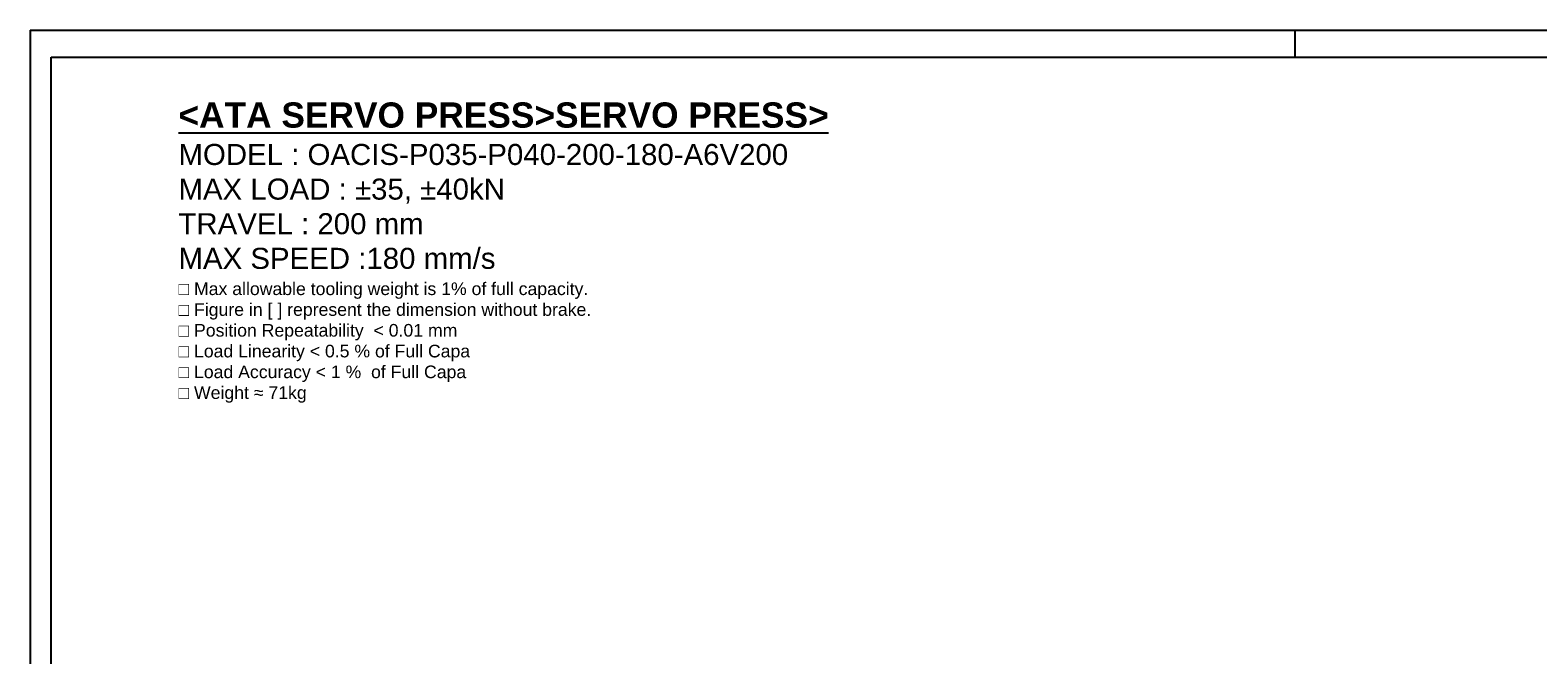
# Model space of a CAD drawing. Extents: x 0 to 1685, y -10 to 1188.
# Tile 6 of 24: x 0 to 1002, y 772 to 1188. Entities that reach past the tile are written whole.
import ezdxf

# ---------------------------------------------------------------- set-up
doc = ezdxf.new("R2010")
doc.units = 0
doc.header["$LTSCALE"] = 25.4
doc.layers.get('0').update_dxf_attribs({"linetype": 'CONTINUOUS'})
doc.layers.add('ATA-TEXT', color=7, linetype='CONTINUOUS', lineweight=25)
doc.styles.add('주 문자 (ISO)', font='arial.ttf')

# ---------------------------------------------------------------- blocks, each defined once
blk = doc.blocks.new('ata-Border-A1-002')
at = {"color": 253, "ltscale": 0.5}
for p, q in [((0, 594), (841, 594)), ((0, 594), (0, 0)), ((420.5, 594), (420.5, 585))]:
    blk.add_line(p, q, dxfattribs=at)
blk.add_line((7, 585), (834, 585))
at = {"ltscale": 0.5}
blk.add_line((7, 9), (7, 585), dxfattribs=at)

msp = doc.modelspace()

# ---------------------------------------------------------------- block references
at = {"xscale": 2, "yscale": 2, "zscale": 2}
msp.add_blockref('ata-Border-A1-002', (0, 0), dxfattribs=at)

# ---------------------------------------------------------------- texts
at = {"layer": 'ATA-TEXT', "color": 7, "insert": (98.6067121, 1139.8967229), "char_height": 4.9, "width": 469.284982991, "attachment_point": 1, "line_spacing_factor": 0.987388, "style": '주 문자 (ISO)'}
msp.add_mtext('{\\fArial|b1|i0|c129|p34;\\H3.42860x;\\L<ATA SERVO PRESS>SERVO PRESS>}\\P{\\fArial|b0|i0|c129|p34;\\H2.85705x;MODEL : OACIS-P035-P040-200-180-A6V200 }\\P{\\fArial|b0|i0|c129|p34;\\H2.85705x;MAX LOAD : ±35, ±40kN}\\P{\\fArial|b0|i0|c129|p34;\\H2.85705x;TRAVEL : 200 mm}\\P{\\fArial|b0|i0|c129|p34;\\H2.85705x;MAX SPEED :180 mm/s}\\P{\\fArial|b0|i0|c129|p34;\\H1.71423x;□ Max allowable tooling weight is 1% of full capacity.}\\P{\\fArial|b0|i0|c129|p34;\\H1.71423x;□ Figure in [ ] represent the dimension without brake.}\\P{\\fArial|b0|i0|c129|p34;\\H1.71423x;□ Position Repeatability  }{\\fArial|b0|i0|c129|p34;\\H1.71423x;<}{\\fArial|b0|i0|c129|p34;\\H1.71423x; 0.01 mm}\\P{\\fArial|b0|i0|c129|p34;\\H1.71423x;□ Load Linearity }{\\fArial|b0|i0|c129|p34;\\H1.71423x;<}{\\fArial|b0|i0|c129|p34;\\H1.71423x; 0.5 % of Full Capa}\\P{\\fArial|b0|i0|c129|p34;\\H1.71423x;□ Load Accuracy }{\\fArial|b0|i0|c129|p34;\\H1.71423x;<}{\\fArial|b0|i0|c129|p34;\\H1.71423x; 1 %  of Full Capa}\\P{\\fArial|b0|i0|c129|p34;\\H1.71423x;□ Weight ≈ 71kg}', dxfattribs=at)

doc.saveas('drawing.dxf')
